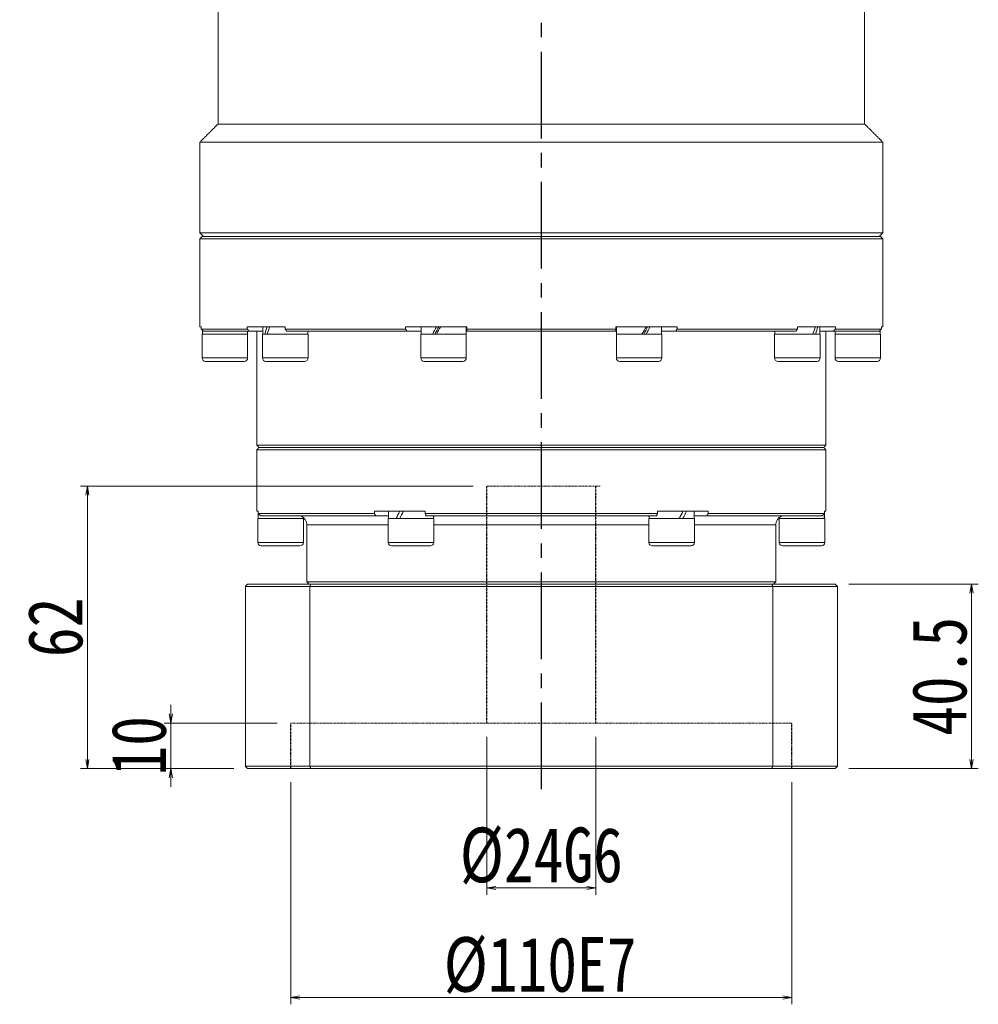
# Model space of a CAD drawing. Header units: millimetres. Extents: x -1266 to -76, y 40 to 877.
# Tile 3 of 8: x -1009 to -798, y 333 to 550. Entities that reach past the tile are written whole.
import ezdxf

# ---------------------------------------------------------------- set-up
doc = ezdxf.new("R2010")
doc.units = ezdxf.units.MM
doc.linetypes.add('CENTER2', pattern=[28.575, 19.05, -3.175, 3.175, -3.175])
doc.linetypes.add('DASHED', pattern=[0.2, 0.1, -0.1])
doc.layers.add('3中心线层', color=1, linetype='CENTER2')
doc.layers.add('尺寸线层', color=3, linetype='Continuous', lineweight=18)
doc.styles.add('宋体', font='SimSun.ttf', dxfattribs={"width": 0.8})
doc.dimstyles.new('A水平标注$0', dxfattribs={"dimtxt": 3.5, "dimasz": 2, "dimexe": 1.5, "dimexo": 3, "dimgap": 1.1, "dimtad": 1, "dimtoh": 1, "dimdec": 4, "dimdsep": 46, "dimtxsty": '宋体', "dimblk": 'OPEN', "dimcen": 3, "dimclrd": 3, "dimclre": 3, "dimclrt": 6, "dimadec": 0, "dimazin": 0, "dimtm": 1e-09, "dimtfac": 1, "dimtdec": 4, "dimtix": 1, "dimtmove": 0, "dimatfit": 3, "dimldrblk": 'OPEN', "dimfxl": 0, "dimlwd": 13, "dimlwe": 13, "dimarcsym": 0})

# ---------------------------------------------------------------- blocks, each defined once
blk = doc.blocks.new('_Open')
at = {"color": 0, "linetype": 'ByBlock', "lineweight": -2}
for p, q in [((-1, 0.17), (0, 0)), ((-1, -0.17), (0, 0)), ((0, 0), (-1, 0))]:
    blk.add_line(p, q, dxfattribs=at)
blk = doc.blocks.new('*D107')
at = {"layer": 'Defpoints', "color": 0, "transparency": 16777216}
for p in [(-949.08, 385.24), (-839.08, 385.24), (-839.08, 334.99)]:
    blk.add_point(p, dxfattribs=at)
at = {"layer": '尺寸线层', "color": 3, "lineweight": 13, "transparency": 16777216}
for p, q in [((-949.08, 382.24), (-949.08, 333.49)), ((-839.08, 382.24), (-839.08, 333.49)), ((-947.08, 334.99), (-841.08, 334.99))]:
    blk.add_line(p, q, dxfattribs=at)
at = {"layer": '尺寸线层', "color": 3, "lineweight": 13, "transparency": 16777216, "xscale": 2, "yscale": 2, "zscale": 2, "rotation": 180}
blk.add_blockref('_Open', (-949.08, 334.99), dxfattribs=at)
at = {"layer": '尺寸线层', "color": 3, "lineweight": 13, "transparency": 16777216, "xscale": 2, "yscale": 2, "zscale": 2}
blk.add_blockref('_Open', (-839.08, 334.99), dxfattribs=at)
at = {"layer": '尺寸线层', "color": 6, "transparency": 16777216, "insert": (-894.35, 341.99), "char_height": 12, "attachment_point": 5, "style": '宋体'}
blk.add_mtext('%%C110E7', dxfattribs=at)
blk = doc.blocks.new('*D108')
at = {"layer": 'Defpoints', "color": 0, "transparency": 16777216}
for p in [(-906.08, 395.24), (-882.08, 395.24), (-882.08, 359.03)]:
    blk.add_point(p, dxfattribs=at)
at = {"layer": '尺寸线层', "color": 3, "lineweight": 13, "transparency": 16777216}
for p, q in [((-906.08, 392.24), (-906.08, 357.53)), ((-882.08, 392.24), (-882.08, 357.53)), ((-904.08, 359.03), (-884.08, 359.03))]:
    blk.add_line(p, q, dxfattribs=at)
at = {"layer": '尺寸线层', "color": 3, "lineweight": 13, "transparency": 16777216, "xscale": 2, "yscale": 2, "zscale": 2, "rotation": 180}
blk.add_blockref('_Open', (-906.08, 359.03), dxfattribs=at)
at = {"layer": '尺寸线层', "color": 3, "lineweight": 13, "transparency": 16777216, "xscale": 2, "yscale": 2, "zscale": 2}
blk.add_blockref('_Open', (-882.08, 359.03), dxfattribs=at)
at = {"layer": '尺寸线层', "color": 6, "transparency": 16777216, "insert": (-894.08, 366.03), "char_height": 12, "attachment_point": 5, "style": '宋体'}
blk.add_mtext('%%C24G6', dxfattribs=at)
blk = doc.blocks.new('*D109')
at = {"layer": 'Defpoints', "color": 0, "transparency": 16777216}
for p in [(-949.08, 395.24), (-975.43, 385.24), (-958.58, 385.24)]:
    blk.add_point(p, dxfattribs=at)
at = {"layer": '尺寸线层', "color": 3, "lineweight": 13, "transparency": 16777216}
for p, q in [((-975.43, 397.24), (-975.43, 399.24)), ((-952.08, 395.24), (-976.93, 395.24)), ((-975.43, 395.24), (-975.43, 385.24)), ((-961.58, 385.24), (-976.93, 385.24)), ((-975.43, 383.24), (-975.43, 381.24))]:
    blk.add_line(p, q, dxfattribs=at)
at = {"layer": '尺寸线层', "color": 3, "lineweight": 13, "transparency": 16777216, "xscale": 2, "yscale": 2, "zscale": 2}
for p, rotation in [((-975.43, 395.24), 270), ((-975.43, 385.24), 90)]:
    blk.add_blockref('_Open', p, dxfattribs=dict(at, rotation=rotation))
at = {"layer": '尺寸线层', "color": 6, "transparency": 16777216, "insert": (-982.43, 390.24), "char_height": 12, "attachment_point": 5, "rotation": 90, "style": '宋体'}
blk.add_mtext('10', dxfattribs=at)
blk = doc.blocks.new('*D110')
at = {"layer": 'Defpoints', "color": 0, "transparency": 16777216}
for p in [(-906.08, 447.24), (-993.76, 385.24), (-958.58, 385.24)]:
    blk.add_point(p, dxfattribs=at)
at = {"layer": '尺寸线层', "color": 3, "lineweight": 13, "transparency": 16777216}
for p, q in [((-909.08, 447.24), (-995.26, 447.24)), ((-993.76, 445.24), (-993.76, 387.24)), ((-961.58, 385.24), (-995.26, 385.24))]:
    blk.add_line(p, q, dxfattribs=at)
at = {"layer": '尺寸线层', "color": 3, "lineweight": 13, "transparency": 16777216, "xscale": 2, "yscale": 2, "zscale": 2}
for p, rotation in [((-993.76, 447.24), 90), ((-993.76, 385.24), 270)]:
    blk.add_blockref('_Open', p, dxfattribs=dict(at, rotation=rotation))
at = {"layer": '尺寸线层', "color": 6, "transparency": 16777216, "insert": (-1000.76, 416.24), "char_height": 12, "attachment_point": 5, "rotation": 90, "style": '宋体'}
blk.add_mtext('62', dxfattribs=at)
blk = doc.blocks.new('*D114')
at = {"layer": 'Defpoints', "color": 0, "transparency": 16777216}
for p in [(-829.58, 425.74), (-829.58, 385.24), (-799.62, 385.24)]:
    blk.add_point(p, dxfattribs=at)
at = {"layer": '尺寸线层', "color": 3, "lineweight": 13, "transparency": 16777216}
for p, q in [((-826.58, 425.74), (-798.12, 425.74)), ((-799.62, 423.74), (-799.62, 387.24)), ((-826.58, 385.24), (-798.12, 385.24))]:
    blk.add_line(p, q, dxfattribs=at)
at = {"layer": '尺寸线层', "color": 3, "lineweight": 13, "transparency": 16777216, "xscale": 2, "yscale": 2, "zscale": 2}
for p, rotation in [((-799.62, 425.74), 90), ((-799.62, 385.24), 270)]:
    blk.add_blockref('_Open', p, dxfattribs=dict(at, rotation=rotation))
at = {"layer": '尺寸线层', "color": 6, "transparency": 16777216, "insert": (-806.62, 405.49), "char_height": 12, "attachment_point": 5, "rotation": 90, "style": '宋体'}
blk.add_mtext('40.5', dxfattribs=at)

msp = doc.modelspace()

# ---------------------------------------------------------------- linework, layer by layer
at = {"color": 7, "linetype": 'Continuous', "lineweight": 15}
for p, q in [((-823.07972, 526.73839), (-965.07972, 526.73839)), ((-819.07972, 522.73839), (-969.07972, 522.73839)), ((-819.07972, 502.83839), (-969.07972, 502.83839)), ((-969.07972, 501.53839), (-894.07972, 501.53839)), ((-894.07972, 502.03839), (-968.57972, 502.03839)), ((-819.57972, 502.03839), (-894.07972, 502.03839)), ((-894.07972, 501.53839), (-819.07972, 501.53839)), ((-969.07972, 482.23839), (-968.74499, 482.23839)), ((-968.74499, 481.73839), (-968.74499, 482.23839)), ((-958.64556, 482.23839), (-958.64556, 481.73839)), ((-958.64556, 482.23839), (-950.32482, 482.23839)), ((-950.32482, 481.73839), (-950.32482, 482.23839)), ((-923.88418, 482.23839), (-923.88418, 481.73839)), ((-923.88418, 482.23839), (-910.42094, 482.23839)), ((-910.42094, 481.73839), (-910.42094, 482.23839)), ((-877.73851, 482.23839), (-877.73851, 481.73839)), ((-877.73851, 482.23839), (-864.27527, 482.23839)), ((-864.27527, 481.73839), (-864.27527, 482.23839)), ((-837.83463, 482.23839), (-837.83463, 481.73839)), ((-837.83463, 482.23839), (-829.51389, 482.23839)), ((-829.51389, 481.73839), (-829.51389, 482.23839)), ((-819.41446, 482.23839), (-819.41446, 481.73839)), ((-819.41446, 482.23839), (-819.07972, 482.23839)), ((-958.64556, 481.73839), (-968.74499, 481.73839)), ((-963.57972, 480.63839), (-968.57972, 480.63839)), ((-968.25514, 481.23839), (-958.17212, 481.23839)), ((-958.57972, 480.63839), (-963.57972, 480.63839)), ((-955.24641, 481.23839), (-958.17212, 481.23839)), ((-947.36748, 480.63839), (-955.30641, 480.63839)), ((-923.88418, 481.73839), (-950.32482, 481.73839)), ((-950.00567, 481.23839), (-923.60798, 481.23839)), ((-945.30641, 480.63839), (-947.36748, 480.63839)), ((-920.49641, 481.23839), (-923.60798, 481.23839)), ((-910.80112, 480.63839), (-920.55641, 480.63839)), ((-910.55641, 480.63839), (-910.80112, 480.63839)), ((-910.39178, 481.23839), (-910.61641, 481.23839)), ((-877.73851, 481.73839), (-910.42094, 481.73839)), ((-910.3944, 481.23839), (-877.76505, 481.23839)), ((-877.54304, 481.23839), (-877.85856, 481.23839)), ((-867.60304, 480.63839), (-877.60304, 480.63839)), ((-864.55147, 481.23839), (-867.66304, 481.23839)), ((-864.55147, 481.23839), (-838.15378, 481.23839)), ((-837.83463, 481.73839), (-864.27527, 481.73839)), ((-832.85304, 480.63839), (-842.85304, 480.63839)), ((-829.98733, 481.23839), (-832.91304, 481.23839)), ((-829.98733, 481.23839), (-819.90431, 481.23839)), ((-819.57972, 480.63839), (-829.57972, 480.63839)), ((-819.41446, 481.73839), (-829.51389, 481.73839)), ((-963.57972, 475.38839), (-968.57972, 475.38839)), ((-967.82972, 474.63839), (-963.57972, 474.63839)), ((-958.57972, 475.38839), (-963.57972, 475.38839)), ((-963.57972, 474.63839), (-959.32972, 474.63839)), ((-947.36748, 475.38839), (-955.30641, 475.38839)), ((-954.55641, 474.63839), (-947.80832, 474.63839)), ((-947.80832, 474.63839), (-946.05641, 474.63839)), ((-945.30641, 475.38839), (-947.36748, 475.38839)), ((-910.80112, 475.38839), (-920.55641, 475.38839)), ((-919.80641, 474.63839), (-911.51442, 474.63839)), ((-911.51442, 474.63839), (-911.30641, 474.63839)), ((-910.55641, 475.38839), (-910.80112, 475.38839)), ((-867.60304, 475.38839), (-877.60304, 475.38839)), ((-876.85304, 474.63839), (-868.35304, 474.63839)), ((-832.85304, 475.38839), (-842.85304, 475.38839)), ((-842.10304, 474.63839), (-833.60304, 474.63839)), ((-819.57972, 475.38839), (-829.57972, 475.38839)), ((-828.82972, 474.63839), (-820.32972, 474.63839)), ((-831.57972, 456.23839), (-956.57972, 456.23839)), ((-956.57972, 455.23839), (-894.07972, 455.23839)), ((-894.07972, 455.73839), (-956.07972, 455.73839)), ((-956.07972, 455.73839), (-832.07972, 455.73839)), ((-832.07972, 455.73839), (-894.07972, 455.73839)), ((-894.07972, 455.23839), (-831.57972, 455.23839)), ((-956.57972, 441.73839), (-956.24584, 441.73839)), ((-956.24584, 441.23839), (-956.24584, 441.73839)), ((-930.75011, 441.23839), (-956.24584, 441.23839)), ((-930.75011, 441.73839), (-930.75011, 441.23839)), ((-930.75011, 441.73839), (-919.57545, 441.73839)), ((-919.57545, 441.23839), (-919.57545, 441.73839)), ((-868.584, 441.23839), (-919.57545, 441.23839)), ((-868.584, 441.73839), (-868.584, 441.23839)), ((-868.584, 441.73839), (-857.40934, 441.73839)), ((-857.40934, 441.23839), (-857.40934, 441.73839)), ((-831.91361, 441.23839), (-857.40934, 441.23839)), ((-831.91361, 441.73839), (-831.91361, 441.23839)), ((-831.91361, 441.73839), (-831.57972, 441.73839)), ((-951.32972, 440.13839), (-956.32972, 440.13839)), ((-955.75218, 440.73839), (-930.42789, 440.73839)), ((-946.32972, 440.13839), (-951.32972, 440.13839)), ((-930.42789, 440.73839), (-927.64472, 440.73839)), ((-918.3746, 440.13839), (-927.70472, 440.13839)), ((-919.40401, 440.73839), (-868.75544, 440.73839)), ((-917.70472, 440.13839), (-918.3746, 440.13839)), ((-917.39297, 440.73839), (-917.20472, 440.73839)), ((-870.95472, 440.73839), (-870.76648, 440.73839)), ((-860.45472, 440.13839), (-870.45472, 440.13839)), ((-860.51472, 440.73839), (-857.73156, 440.73839)), ((-857.73156, 440.73839), (-832.40727, 440.73839)), ((-831.82972, 440.13839), (-841.82972, 440.13839)), ((-945.57972, 438.73839), (-927.70472, 438.73839)), ((-917.70472, 438.73839), (-870.45472, 438.73839)), ((-860.45472, 438.73839), (-842.57972, 438.73839)), ((-951.32972, 434.88839), (-956.32972, 434.88839)), ((-946.32972, 434.88839), (-951.32972, 434.88839)), ((-918.3746, 434.88839), (-927.70472, 434.88839)), ((-917.70472, 434.88839), (-918.3746, 434.88839)), ((-860.45472, 434.88839), (-870.45472, 434.88839)), ((-831.82972, 434.88839), (-841.82972, 434.88839)), ((-955.57972, 434.13839), (-951.32972, 434.13839)), ((-951.32972, 434.13839), (-947.07972, 434.13839)), ((-926.95472, 434.13839), (-919.02412, 434.13839)), ((-919.02412, 434.13839), (-918.45472, 434.13839)), ((-869.70472, 434.13839), (-861.20472, 434.13839)), ((-841.07972, 434.13839), (-832.57972, 434.13839)), ((-842.57972, 426.23839), (-945.57972, 426.23839)), ((-959.07972, 425.23839), (-944.88573, 425.23839)), ((-959.07972, 425.23839), (-959.07972, 385.73839)), ((-944.71321, 425.73839), (-958.57972, 425.73839)), ((-944.88573, 425.23839), (-843.27372, 425.23839)), ((-944.88573, 385.73839), (-944.88573, 425.23839)), ((-843.44624, 425.73839), (-944.71321, 425.73839)), ((-829.57972, 425.73839), (-843.44624, 425.73839)), ((-843.27372, 425.23839), (-829.07972, 425.23839)), ((-843.27372, 425.23839), (-843.27372, 385.73839)), ((-829.07972, 385.73839), (-829.07972, 425.23839)), ((-944.88573, 385.73839), (-959.07972, 385.73839)), ((-958.57972, 385.23839), (-944.71321, 385.23839)), ((-843.27372, 385.73839), (-944.88573, 385.73839)), ((-944.71321, 385.23839), (-843.44624, 385.23839)), ((-843.44624, 385.23839), (-829.57972, 385.23839)), ((-829.07972, 385.73839), (-843.27372, 385.73839))]:
    msp.add_line(p, q, dxfattribs=at)
at = {"color": 6, "linetype": 'DASHED', "lineweight": 15}
for p, q in [((-906.07972, 447.23839), (-881.07972, 447.23839)), ((-949.07972, 395.23839), (-839.07972, 395.23839))]:
    msp.add_line(p, q, dxfattribs=at)
at = {"color": 7, "linetype": 'Continuous', "lineweight": 15}
for centre, radius, start, end in [((-967.82972, 475.38839), 0.75, 180, 270), ((-959.32972, 475.38839), 0.75, 270, 0), ((-954.55641, 475.38839), 0.75, 180, 270), ((-946.05641, 475.38839), 0.75, 270, 0), ((-919.80641, 475.38839), 0.75, 180, 270), ((-911.30641, 475.38839), 0.75, 270, 0), ((-876.85304, 475.38839), 0.75, 180, 270), ((-868.35304, 475.38839), 0.75, 270, 0), ((-842.10304, 475.38839), 0.75, 180, 270), ((-833.60304, 475.38839), 0.75, 270, 0), ((-828.82972, 475.38839), 0.75, 180, 270), ((-820.32972, 475.38839), 0.75, 270, 0), ((-947.57972, 438.73839), 2, 0, 30.1681269), ((-840.57972, 438.73839), 2, 149.8150812, 180), ((-955.57972, 434.88839), 0.75, 180, 270), ((-947.07972, 434.88839), 0.75, 270, 0), ((-926.95472, 434.88839), 0.75, 180, 270), ((-918.45472, 434.88839), 0.75, 270, 0), ((-869.70472, 434.88839), 0.75, 180, 270), ((-861.20472, 434.88839), 0.75, 270, 0), ((-841.07972, 434.88839), 0.75, 180, 270), ((-832.57972, 434.88839), 0.75, 270, 0)]:
    msp.add_arc(centre, radius, start, end, dxfattribs=at)
at = {"color": 7, "linetype": 'Continuous', "lineweight": 15, "extrusion": (0, 0, -1)}
for centre, major_axis, ratio, start_param, end_param in [((-950.30641, 482.23839), (3.53747, 8.43319), 0.408881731, 4.354424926, 4.542528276), ((-950.30641, 480.63839), (3.53747, 8.43319), 0.408881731, 4.542528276, 4.730631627), ((-915.55641, 482.23839), (4.80121, 8.53127), 0.13629391, 4.44773239, 4.63583574), ((-915.55641, 482.23839), (3.24616, 5.76811), 0.13629391, 4.355607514, 4.63583574), ((-915.55641, 480.63839), (4.80121, 8.53127), 0.13629391, 4.63583574, 4.823939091), ((-872.60304, 482.23839), (4.80121, 8.53127), 0.13629391, 1.494243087, 1.682346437), ((-872.60304, 480.63839), (3.24616, 5.76811), 0.13629391, 1.214014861, 1.494243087), ((-872.60304, 480.63839), (4.80121, 8.53127), 0.13629391, 1.306139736, 1.494243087), ((-837.85304, 482.23839), (3.53747, 8.43319), 0.408881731, 1.400935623, 1.589038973), ((-837.85304, 480.63839), (3.53747, 8.43319), 0.408881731, 1.212832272, 1.400935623), ((-963.57972, 480.63839), (0, 8.55633), 0.577350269, 4.71238898, 4.809291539), ((-824.57972, 482.23839), (0, 8.55633), 0.577350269, 1.661661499, 1.758899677), ((-824.57972, 480.63839), (0, 8.55633), 0.577350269, 1.473893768, 1.570796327), ((-951.32972, 441.73839), (0, 8.55633), 0.577350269, 4.618754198, 4.71238898), ((-951.32972, 440.13839), (0, 8.55633), 0.577350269, 4.71238898, 4.837645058), ((-922.70472, 441.73839), (4.54557, 8.49348), 0.227735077, 4.403003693, 4.591107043), ((-922.70472, 440.13839), (4.54557, 8.49348), 0.227735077, 4.591107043, 4.779210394), ((-922.70472, 441.73839), (3.07332, 5.74255), 0.227735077, 4.452374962, 4.591107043), ((-865.45472, 441.73839), (4.54557, 8.49348), 0.227735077, 1.44951439, 1.63761774), ((-865.45472, 440.13839), (4.54557, 8.49348), 0.227735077, 1.261411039, 1.44951439), ((-836.82972, 441.73839), (0, 8.55633), 0.577350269, 1.570796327, 1.758899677), ((-865.45472, 440.13839), (3.07332, 5.74255), 0.227735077, 1.310782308, 1.44951439), ((-836.82972, 440.13839), (0, 8.55633), 0.577350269, 1.477161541, 1.570796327)]:
    msp.add_ellipse(centre, major_axis=major_axis, ratio=ratio, start_param=start_param, end_param=end_param, dxfattribs=at)
at = {"color": 7, "linetype": 'Continuous', "lineweight": 15}
for points in [[(-965.07972, 526.73839), (-965.07972, 565.23839)], [(-823.07972, 565.23839), (-823.07972, 526.73839)], [(-969.07972, 522.73839), (-965.07972, 526.73839)], [(-823.07972, 526.73839), (-819.07972, 522.73839)], [(-969.07972, 502.83839), (-969.07972, 522.73839)], [(-819.07972, 522.73839), (-819.07972, 502.83839)], [(-968.27972, 502.03839), (-969.07972, 502.83839)], [(-969.07972, 501.53839), (-968.57972, 502.03839)], [(-969.07972, 482.23839), (-969.07972, 501.53839)], [(-819.07972, 502.83839), (-819.87972, 502.03839)], [(-819.57972, 502.03839), (-819.07972, 501.53839)], [(-819.07972, 501.53839), (-819.07972, 482.23839)], [(-955.24641, 480.63839), (-955.24641, 482.23839)], [(-920.49641, 480.63839), (-920.49641, 482.23839)], [(-910.61641, 482.23839), (-910.61641, 480.63839)], [(-877.54304, 480.63839), (-877.54304, 482.23839)], [(-867.66304, 482.23839), (-867.66304, 480.63839)], [(-832.91304, 482.23839), (-832.91304, 480.63839)], [(-968.74499, 481.73839), (-968.25514, 481.23839)], [(-968.57972, 475.38839), (-968.57972, 480.63839)], [(-958.17212, 481.23839), (-958.64556, 481.73839)], [(-958.63972, 481.23839), (-958.63972, 480.63839)], [(-958.57972, 480.63839), (-958.57972, 475.38839)], [(-956.57972, 456.23839), (-956.57972, 481.23839)], [(-955.30641, 475.38839), (-955.30641, 480.63839)], [(-950.32482, 481.73839), (-950.00567, 481.23839)], [(-945.36641, 481.23839), (-945.36641, 480.63839)], [(-945.30641, 480.63839), (-945.30641, 475.38839)], [(-923.60798, 481.23839), (-923.88418, 481.73839)], [(-920.55641, 475.38839), (-920.55641, 480.63839)], [(-910.55641, 480.63839), (-910.55641, 475.38839)], [(-910.42094, 481.73839), (-910.3944, 481.23839)], [(-877.76505, 481.23839), (-877.73851, 481.73839)], [(-877.60304, 475.38839), (-877.60304, 480.63839)], [(-867.60304, 480.63839), (-867.60304, 475.38839)], [(-864.27527, 481.73839), (-864.55147, 481.23839)], [(-842.85304, 475.38839), (-842.85304, 480.63839)], [(-842.79304, 480.63839), (-842.79304, 481.23839)], [(-838.15378, 481.23839), (-837.83463, 481.73839)], [(-832.85304, 480.63839), (-832.85304, 475.38839)], [(-831.57972, 481.23839), (-831.57972, 456.23839)], [(-829.51389, 481.73839), (-829.98733, 481.23839)], [(-829.57972, 475.38839), (-829.57972, 480.63839)], [(-829.51972, 480.63839), (-829.51972, 481.23839)], [(-819.90431, 481.23839), (-819.41446, 481.73839)], [(-819.57972, 480.63839), (-819.57972, 475.38839)], [(-956.07972, 455.73839), (-956.57972, 456.23839)], [(-831.57972, 456.23839), (-832.07972, 455.73839)], [(-956.57972, 455.23839), (-956.07972, 455.73839)], [(-956.57972, 441.73839), (-956.57972, 455.23839)], [(-832.07972, 455.73839), (-831.57972, 455.23839)], [(-831.57972, 455.23839), (-831.57972, 441.73839)], [(-956.24584, 441.23839), (-955.75218, 440.73839)], [(-930.42789, 440.73839), (-930.75011, 441.23839)], [(-927.64472, 440.13839), (-927.64472, 441.73839)], [(-919.57545, 441.23839), (-919.40401, 440.73839)], [(-868.75544, 440.73839), (-868.584, 441.23839)], [(-860.51472, 441.73839), (-860.51472, 440.13839)], [(-857.40934, 441.23839), (-857.73156, 440.73839)], [(-832.40727, 440.73839), (-831.91361, 441.23839)], [(-956.32972, 434.88839), (-956.32972, 440.13839)], [(-946.38972, 440.36345), (-946.38972, 440.13839)], [(-946.32972, 440.13839), (-946.32972, 434.88839)], [(-927.70472, 434.88839), (-927.70472, 440.13839)], [(-917.76472, 440.73839), (-917.76472, 440.13839)], [(-917.70472, 440.13839), (-917.70472, 434.88839)], [(-870.45472, 434.88839), (-870.45472, 440.13839)], [(-870.39472, 440.13839), (-870.39472, 440.73839)], [(-860.45472, 440.13839), (-860.45472, 434.88839)], [(-841.82972, 434.88839), (-841.82972, 440.13839)], [(-841.76972, 440.13839), (-841.76972, 440.33079)], [(-831.82972, 440.13839), (-831.82972, 434.88839)], [(-945.57972, 426.23839), (-945.57972, 438.73839)], [(-842.57972, 438.73839), (-842.57972, 426.23839)], [(-945.07972, 425.73839), (-945.57972, 426.23839)], [(-842.57972, 426.23839), (-843.07972, 425.73839)], [(-959.07972, 425.23839), (-958.57972, 425.73839)], [(-944.71321, 425.73839), (-944.88573, 425.23839)], [(-843.27372, 425.23839), (-843.44624, 425.73839)], [(-829.57972, 425.73839), (-829.07972, 425.23839)], [(-958.57972, 385.23839), (-959.07972, 385.73839)], [(-944.88573, 385.73839), (-944.71321, 385.23839)], [(-843.44624, 385.23839), (-843.27372, 385.73839)], [(-829.07972, 385.73839), (-829.57972, 385.23839)]]:
    msp.add_open_spline(points, degree=1, dxfattribs=at)
for points, knots in [([(-945.84996, 439.74522), (-945.85265, 439.75304), (-945.86144, 439.77857), (-946.23257, 440.33825), (-946.83984, 440.69159), (-947.3047, 440.72794), (-947.43835, 440.73839)], [0, 0, 0, 0, 0.326549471, 1.065534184, 1.708406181, 1.967821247, 1.967821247, 1.967821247, 1.967821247]), ([(-917.76472, 440.59666), (-917.72868, 440.6176), (-917.5457, 440.72393), (-917.46099, 440.73195), (-917.39297, 440.73839)], [0, 0, 0, 0, 0.0791132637, 0.4016294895, 0.4016294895, 0.4016294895, 0.4016294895]), ([(-870.76648, 440.73839), (-870.68049, 440.72665), (-870.59133, 440.71447), (-870.40147, 440.60555), (-870.39472, 440.60168)], [0, 0, 0, 0, 0.3845346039, 0.3986983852, 0.3986983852, 0.3986983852, 0.3986983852]), ([(-840.7211, 440.73839), (-840.90515, 440.71941), (-841.44942, 440.66326), (-841.93896, 440.27456), (-842.22223, 439.91516), (-842.33871, 439.69037), (-842.31547, 439.734), (-842.30949, 439.74523)], [0, 0, 0, 0, 0.371254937, 1.097915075, 1.483628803, 1.880459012, 2.017902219, 2.017902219, 2.017902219, 2.017902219])]:
    msp.add_open_spline(points, degree=3, knots=knots, dxfattribs=at)
at = {"layer": '3中心线层'}
msp.add_line((-894.07972, 380.68958), (-894.07972, 576.73839), dxfattribs=at)
at = {"layer": '3中心线层', "color": 6, "linetype": 'DASHED'}
for p, q in [((-906.07972, 395.23839), (-906.07972, 447.23839)), ((-882.07972, 395.23839), (-882.07972, 447.23839)), ((-949.07972, 385.23839), (-949.07972, 395.23839)), ((-839.07972, 385.23839), (-839.07972, 395.23839))]:
    msp.add_line(p, q, dxfattribs=at)

# ---------------------------------------------------------------- dimensions: what is measured, and where the dimension line sits
at = {"layer": '尺寸线层'}
for base, p1, p2, override, picture, middle in [((-993.7572, 385.23839), (-906.07972, 447.23839), (-958.57972, 385.23839), {"dimtxt": 12, "dimgap": 1, "dimblk": 'Open', "dimtfill": 0, "dimtfillclr": 256}, '*D110', (-1000.7572, 416.23839)), ((-799.62114, 385.23839), (-829.57972, 425.73839), (-829.57972, 385.23839), {"dimtxt": 12, "dimgap": 1, "dimtfill": 0}, '*D114', (-806.62114, 405.48839)), ((-975.43213, 385.23839), (-949.07972, 395.23839), (-958.57972, 385.23839), {"dimtxt": 12, "dimgap": 1, "dimblk": 'Open', "dimtfill": 0, "dimtfillclr": 256}, '*D109', (-982.43213, 390.23839))]:
    dim = msp.add_linear_dim(base=base, p1=p1, p2=p2, angle=90, dimstyle='A水平标注$0', override=override, dxfattribs=at)
    dim.commit()
    dim.dimension.update_dxf_attribs({"geometry": picture, "text_midpoint": middle})
for base, p1, p2, text, picture, middle in [((-882.07972, 359.03045), (-906.07972, 395.23839), (-882.07972, 395.23839), '%%C<>G6', '*D108', (-894.07972, 359.03045)), ((-839.07972, 334.98843), (-949.07972, 385.23839), (-839.07972, 385.23839), '%%C<>E7', '*D107', (-894.35327, 334.98843))]:
    dim = msp.add_linear_dim(base=base, p1=p1, p2=p2, text=text, dimstyle='A水平标注$0', override={"dimtxt": 12, "dimgap": 1, "dimblk": 'Open', "dimtfill": 0, "dimtfillclr": 256}, dxfattribs=at)
    dim.commit()
    dim.dimension.update_dxf_attribs({"geometry": picture, "text_midpoint": middle, "dimtype": 160})

doc.saveas('drawing.dxf')
